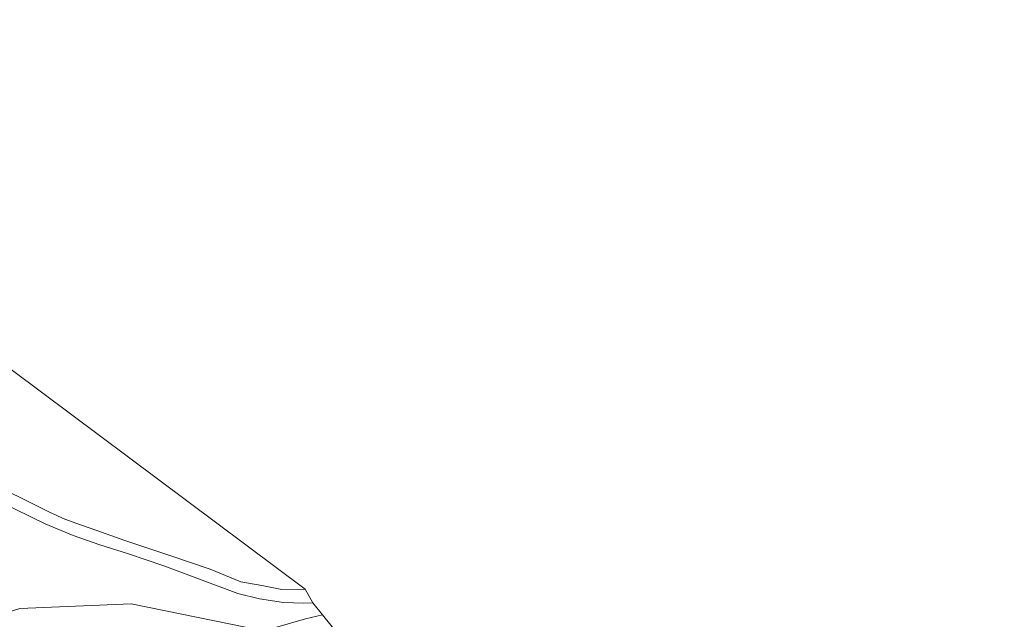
# Model space of a CAD drawing. Header units: millimetres. Extents: x 180000 to 190000, y 466229 to 468626.
# Tile 126 of 202: x 185763 to 185910, y 467619 to 467709. Entities that reach past the tile are written whole.
import ezdxf

# ---------------------------------------------------------------- set-up
doc = ezdxf.new("R2010")
doc.units = ezdxf.units.MM
for name, color, linetype, lineweight in [('bp-b5-bos', 93, 'Continuous', 18), ('gw-bs-teenlijn', 93, 'Continuous', 18), ('kd-bs-opnamedtmgrens', 173, 'Continuous', 18), ('vh-b5-verh_soort', 8, 'Continuous', 18)]:
    doc.layers.add(name, color=color, linetype=linetype, lineweight=lineweight)

msp = doc.modelspace()

# ---------------------------------------------------------------- linework, layer by layer
at = {"layer": 'bp-b5-bos'}
for points in [[(185691.37, 467708.88, 60.3), (185805.55, 467623.61, 63.83), (185802.06, 467623.56, 64.08), (185799.02, 467624.16, 64.28), (185795.88, 467624.71, 64.43), (185791.31, 467626.6, 64.82), (185785.24, 467628.63, 65.23), (185778.54, 467630.9, 65.62), (185774.35, 467632.4, 66.01), (185771.86, 467633.23, 66.12), (185769.55, 467634.06, 65.93), (185767.25, 467635.14, 65.81), (185763.36, 467637.05, 65.3), (185758.62, 467639.39, 65.07)], [(185759.95, 467636.62, 65.14), (185766.61, 467633.39, 65.86), (185770.78, 467631.61, 66.11), (185774.77, 467630.22, 65.96), (185779.08, 467628.87, 65.63), (185784.38, 467627.09, 65.17), (185795.43, 467622.93, 64.7), (185798.69, 467622.14, 64.36), (185802.28, 467621.57, 64.18), (185805.26, 467621.51, 64.05), (185806.69, 467621.55, 63.84), (185808.15, 467619.74, 64.52), (185805.57, 467619.16, 64.56), (185801.08, 467617.83, 64.75), (185796.85, 467617.86, 65.02), (185779.46, 467621.38, 66.19), (185762.81, 467620.71, 66.39), (185740.04, 467613.52, 66.02)]]:
    msp.add_polyline3d(points, dxfattribs=at)
msp.add_polyline3d([(185796.85, 467617.86, 65.02), (185801.08, 467617.83, 64.75), (185805.57, 467619.16, 64.56), (185808.15, 467619.74, 64.52), (185828.44, 467594.57, 71.33), (185821.42, 467596.63, 70.78), (185804.12, 467599.07, 70.59), (185794.86, 467600.56, 70.44), (185778.27, 467601.52, 70.51), (185765.48, 467602.71, 69.99), (185760.45, 467600.91, 70.06), (185751.58, 467606.29, 67.53), (185740.04, 467613.52, 66.02), (185762.81, 467620.71, 66.39), (185779.46, 467621.38, 66.19)], close=True, dxfattribs=at)
at = {"layer": 'gw-bs-teenlijn'}
msp.add_polyline3d([(185808.15, 467619.74, 64.52), (185805.57, 467619.16, 64.56), (185801.08, 467617.83, 64.75), (185796.85, 467617.86, 65.02), (185779.46, 467621.38, 66.19), (185762.81, 467620.71, 66.39), (185740.04, 467613.52, 66.02), (185709.38, 467607.37, 65.73)], dxfattribs=at)
at = {"layer": 'kd-bs-opnamedtmgrens'}
msp.add_polyline3d([(185979.71, 467458.15, 69.81), (185978.1, 467459.59, 69.89), (185975.46, 467461.62, 69.88), (185974.92, 467462.07, 69.74), (185971.34, 467464.8, 69.66), (185969.04, 467466.52, 69.67), (185963.48, 467470.76, 67.88), (185947.66, 467483.24, 67.26), (185937.65, 467490.94, 68.13), (185904.38, 467516.82, 66.5), (185866.95, 467552.48, 68.42), (185852.87, 467565.89, 71.14), (185850.67, 467568.14, 71.51), (185848.95, 467569.47, 71.57), (185828.44, 467594.57, 71.33), (185808.15, 467619.74, 64.52), (185806.69, 467621.55, 63.84), (185805.55, 467623.61, 63.83), (185691.37, 467708.88, 60.3)], dxfattribs=at)
at = {"layer": 'vh-b5-verh_soort'}
msp.add_polyline3d([(185758.62, 467639.39, 65.07), (185763.36, 467637.05, 65.3), (185767.25, 467635.14, 65.81), (185769.55, 467634.06, 65.93), (185771.86, 467633.23, 66.12), (185774.35, 467632.4, 66.01), (185778.54, 467630.9, 65.62), (185785.24, 467628.63, 65.23), (185791.31, 467626.6, 64.82), (185795.88, 467624.71, 64.43), (185799.02, 467624.16, 64.28), (185802.06, 467623.56, 64.08), (185805.55, 467623.61, 63.83), (185806.69, 467621.55, 63.84), (185805.26, 467621.51, 64.05), (185802.28, 467621.57, 64.18), (185798.69, 467622.14, 64.36), (185795.43, 467622.93, 64.7), (185784.38, 467627.09, 65.17), (185779.08, 467628.87, 65.63), (185774.77, 467630.22, 65.96), (185770.78, 467631.61, 66.11), (185766.61, 467633.39, 65.86), (185759.95, 467636.62, 65.14)], dxfattribs=at)

doc.saveas('drawing.dxf')
